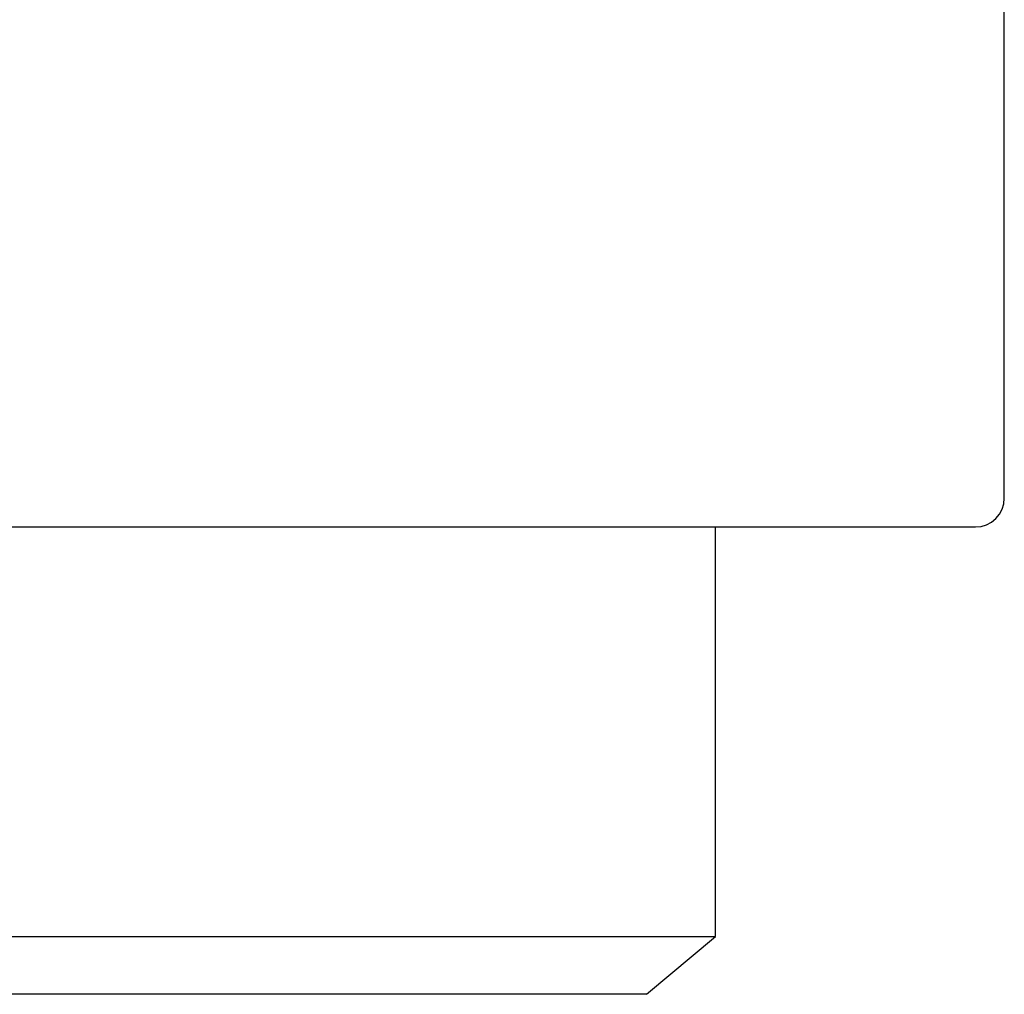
# Model space of a CAD drawing. Header units: millimetres. Extents: x 8 to 552, y 12 to 759.
# Tile 7 of 55: x 75.53 to 82.35, y 338.08 to 344.83. Entities that reach past the tile are written whole.
import ezdxf

# ---------------------------------------------------------------- set-up
doc = ezdxf.new("R2010")
doc.units = ezdxf.units.MM

msp = doc.modelspace()

# ---------------------------------------------------------------- linework, layer by layer
at = {"color": 7, "linetype": 'Continuous', "lineweight": 30}
for p, q in [((82.3455, 341.5176), (82.3455, 346.3176)), ((53.5455, 341.3176), (82.1455, 341.3176)), ((80.3455, 338.4836), (80.3455, 341.3176)), ((55.3455, 338.4836), (80.3455, 338.4836)), ((79.8688, 338.0836), (80.3455, 338.4836)), ((79.8688, 338.0836), (55.8222, 338.0836))]:
    msp.add_line(p, q, dxfattribs=at)
msp.add_arc((82.1455, 341.5176), 0.2, 270, 0, dxfattribs=at)

doc.saveas('drawing.dxf')
